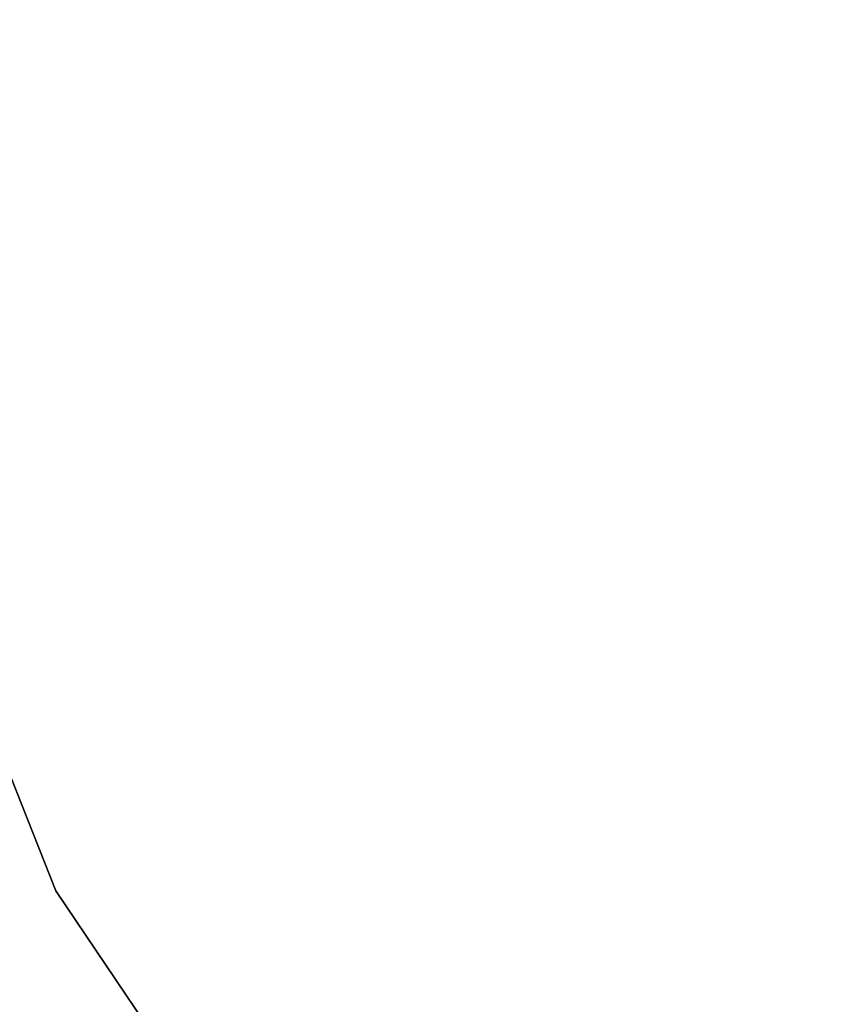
# Model space of a CAD drawing. Header units: millimetres. Extents: x 45 to 395, y 46 to 411.
# Tile 162 of 256: x 126.45 to 127.46, y 135.59 to 136.81. Entities that reach past the tile are written whole.
import ezdxf

# ---------------------------------------------------------------- set-up
doc = ezdxf.new("R2010")
doc.units = ezdxf.units.MM
doc.header["$LTSCALE"] = 25.4
doc.layers.get('0').update_dxf_attribs({"true_color": 0xff5454})

# ---------------------------------------------------------------- blocks, each defined once
blk = doc.blocks.new('HERMANOS-III-8030.STL')
at = {"color": 250, "true_color": 0x262626}
mesh = blk.add_polyface(dxfattribs=at)
corners = [(127.0714, 138.5027, 47.2457), (115.4211, 138.8265, 28.0591), (116.7499, 134.4809, 28.0591), (126.2267, 141.265, 47.2457)]
mesh.append_faces([[corners[k] for k in face] for face in [(0, 1, 2), (1, 0, 3)]], dxfattribs={"vtx0": -1, "color": 250})
at = {"color": 44, "true_color": 0x92621c}
mesh = blk.add_polyface(dxfattribs=at)
corners = [(124.8294, 139.9573, 41.7495), (126.4985, 135.7342, 131.7495), (126.4985, 135.7342, 41.7495), (124.8294, 139.9573, 131.7495)]
mesh.append_faces([[corners[k] for k in face] for face in [(0, 1, 2), (1, 0, 3)]], dxfattribs={"vtx0": -1, "color": 44})
at = {"color": 250, "true_color": 0x262626}
mesh = blk.add_polyface(dxfattribs=at)
corners = [(126.7516, 139.4712, 57.0777), (127.0963, 138.5124, 47.3457), (130.1741, 133.2589, 57.0777)]
mesh.append_faces([[corners[k] for k in face] for face in [(0, 1, 2)]], dxfattribs={"color": 250})
mesh = blk.add_polyface(dxfattribs=at)
corners = [(128.3415, 135.9104, 47.3457), (127.09, 138.5099, 47.2939), (128.3356, 135.9071, 47.2939), (127.0963, 138.5124, 47.3457)]
mesh.append_faces([[corners[k] for k in face] for face in [(0, 1, 2), (1, 0, 3)]], dxfattribs={"vtx0": -1, "color": 250})
mesh = blk.add_polyface(dxfattribs=at)
corners = [(127.0963, 138.5124, 47.3457), (128.3415, 135.9104, 47.3457), (130.1741, 133.2589, 57.0777)]
mesh.append_faces([[corners[k] for k in face] for face in [(0, 1, 2)]], dxfattribs={"color": 250})
mesh = blk.add_polyface(dxfattribs=at)
corners = [(128.3356, 135.9071, 47.2939), (127.0714, 138.5027, 47.2457), (128.3183, 135.8971, 47.2457), (127.09, 138.5099, 47.2939)]
mesh.append_faces([[corners[k] for k in face] for face in [(0, 1, 2), (1, 0, 3)]], dxfattribs={"vtx0": -1, "color": 250})
mesh = blk.add_polyface(dxfattribs=at)
corners = [(119.3124, 130.7268, 27.6591), (130.4824, 133.9371, 46.8457), (121.8049, 127.0517, 27.6591), (128.9191, 136.2421, 46.8457)]
mesh.append_faces([[corners[k] for k in face] for face in [(0, 1, 2), (1, 0, 3)]], dxfattribs={"vtx0": -1, "color": 250})
mesh = blk.add_polyface(dxfattribs=at)
corners = [(129.9397, 133.5065, 47.2457), (118.7115, 130.3819, 28.0591), (121.2622, 126.621, 28.0591), (128.3183, 135.8971, 47.2457)]
mesh.append_faces([[corners[k] for k in face] for face in [(0, 1, 2), (1, 0, 3)]], dxfattribs={"vtx0": -1, "color": 250})
at = {"color": 44, "true_color": 0x92621c}
mesh = blk.add_polyface(dxfattribs=at)
corners = [(126.4985, 135.7342, 41.7495), (129.0365, 131.9687, 131.7495), (129.0365, 131.9687, 41.7495), (126.4985, 135.7342, 131.7495)]
mesh.append_faces([[corners[k] for k in face] for face in [(0, 1, 2), (1, 0, 3)]], dxfattribs={"vtx0": -1, "color": 44})

msp = doc.modelspace()

# ---------------------------------------------------------------- block references
at = {"color": 0}
msp.add_blockref('HERMANOS-III-8030.STL', (0, 0), dxfattribs=at)

doc.saveas('drawing.dxf')
